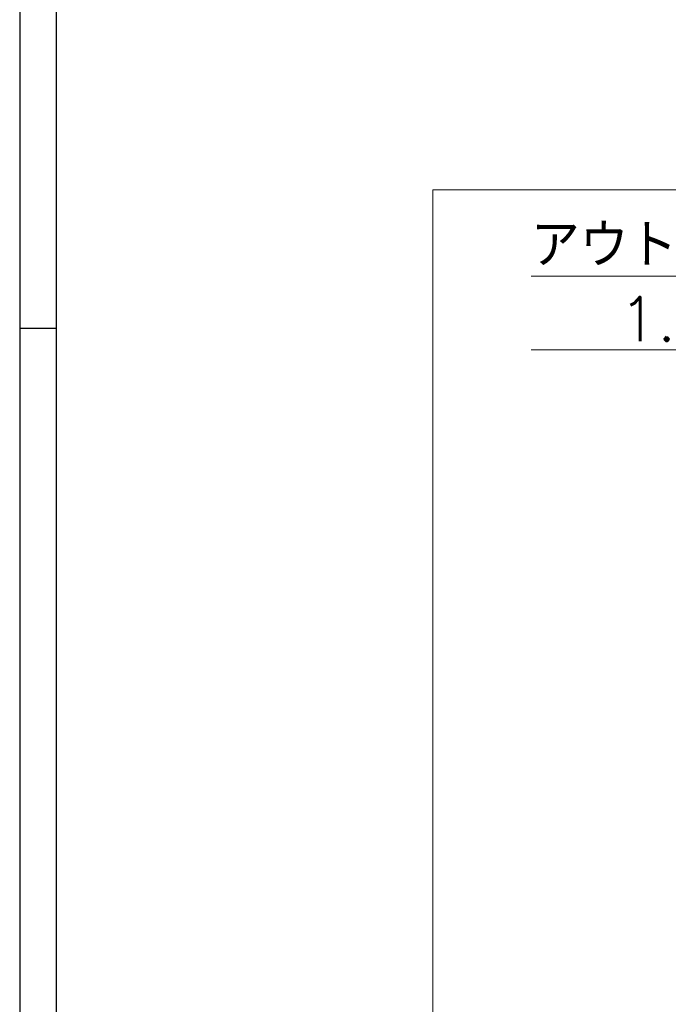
# Model space of a CAD drawing. Extents: x 0 to 59450, y 0 to 42050.
# Tile 14 of 256: x 0 to 4394, y 10270 to 16942. Entities that reach past the tile are written whole.
import ezdxf

# ---------------------------------------------------------------- set-up
doc = ezdxf.new("R2010")
doc.units = 0
doc.header["$LTSCALE"] = 20
doc.header["$MEASUREMENT"] = 0
doc.layers.get('0').update_dxf_attribs({"linetype": 'CONTINUOUS'})
doc.styles.add('KNJYOKO', font='TXT', dxfattribs={"bigfont": 'BIGFONT'})

msp = doc.modelspace()

# ---------------------------------------------------------------- linework, layer by layer
at = {"color": 1, "linetype": 'Continuous'}
for p, q in [((0, 42050), (0, 0)), ((250, 14850), (0, 14850))]:
    msp.add_line(p, q, dxfattribs=at)
at = {"color": 3, "linetype": 'Continuous'}
msp.add_line((250, 250), (250, 41800), dxfattribs=at)
at = {"color": 3, "linetype": 'Continuous', "lineweight": 13}
for p, q in [((11453.854, 15789.58), (2798.806, 15789.58)), ((2798.806, 15789.58), (2798.806, 10100.318))]:
    msp.add_line(p, q, dxfattribs=at)

# ---------------------------------------------------------------- texts
at = {"color": 3, "linetype": 'Continuous', "lineweight": 13, "insert": (3464.497, 15564.02), "char_height": 300, "attachment_point": 1, "style": 'KNJYOKO'}
msp.add_mtext('{\\Lアウトリガー（前部左右）}\\P{\\L\u3000 1.05 t（片側）}', dxfattribs=at)

doc.saveas('drawing.dxf')
